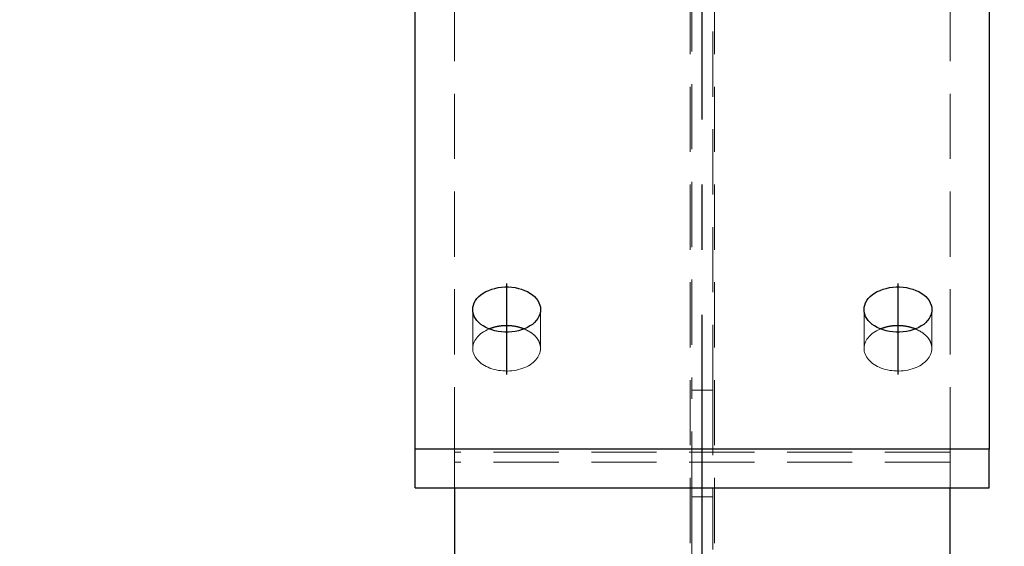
# Model space of a CAD drawing. Header units: millimetres. Extents: x 3515 to 4529, y 13642 to 14292.
# Tile 18 of 96: x 3849 to 3887, y 13917 to 13937. Entities that reach past the tile are written whole.
import ezdxf

# ---------------------------------------------------------------- set-up
doc = ezdxf.new("R2010")
doc.units = ezdxf.units.MM
doc.header["$LTSCALE"] = 10
doc.linetypes.add('HIDDEN', pattern=[0.375, 0.25, -0.125])
doc.linetypes.add('MITTE', pattern=[2, 1.25, -0.25, 0.25, -0.25])
doc.layers.get('Defpoints').update_dxf_attribs({"color": 1})
for name, color, linetype, lineweight in [('PS_DIM', 4, 'Continuous', 13), ('PS_Hidden', 2, 'HIDDEN', 9), ('PS_SOLID', 7, 'Continuous', 30)]:
    doc.layers.add(name, color=color, linetype=linetype, lineweight=lineweight)
doc.layers.add('PS_MID', color=5, linetype='MITTE')
doc.layers.add('PS_SHAPE', color=3, linetype='Continuous')
doc.styles.add('simplex', font='simplex.shx', dxfattribs={"width": 0.75})
doc.dimstyles.new('1_10_GŁ_DS1-LS10', dxfattribs={"dimtxt": 2, "dimasz": 2, "dimexe": 2, "dimexo": 5, "dimgap": 1, "dimtad": 1, "dimjust": 4, "dimdec": 0, "dimlfac": 10, "dimtxsty": 'simplex', "dimblk1": 'NONE', "dimsah": 1, "dimcen": 2, "dimclrd": 256, "dimclre": 256, "dimclrt": 3, "dimadec": 1, "dimazin": 0, "dimtfac": 1, "dimtdec": 0, "dimtmove": 2, "dimatfit": 3, "dimfxl": 1, "dimarcsym": 0})

# ---------------------------------------------------------------- blocks, each defined once
blk = doc.blocks.new('*D65')
at = {"layer": 'Defpoints', "color": 0, "transparency": 16777216}
for p in [(3830.571, 13987.851), (3845.956, 13987.851), (3830.571, 13714.81)]:
    blk.add_point(p, dxfattribs=at)
at = {"layer": 'PS_DIM', "lineweight": -2, "transparency": 16777216}
for p, q in [((3835.571, 13987.851), (3847.956, 13987.851)), ((3845.956, 13714.81), (3845.956, 13985.851)), ((3835.571, 13714.81), (3847.956, 13714.81))]:
    blk.add_line(p, q, dxfattribs=at)
at = {"layer": 'PS_DIM', "transparency": 16777216}
blk.add_solid([(3845.622, 13985.851), (3846.289, 13985.851), (3845.956, 13987.851)], dxfattribs=at)
at = {"layer": 'PS_DIM', "color": 3, "transparency": 16777216, "insert": (3850.906, 13987.674), "char_height": 2, "attachment_point": 5, "rotation": 0.0573, "style": 'simplex'}
blk.add_mtext('4412', dxfattribs=at)
blk = doc.blocks.new('_None')
blk = doc.blocks.new('*D92')
at = {"layer": 'Defpoints', "color": 0, "transparency": 16777216}
for p in [(3869.316, 13988.67), (3905.155, 13988.67), (3885.06, 13714.81)]:
    blk.add_point(p, dxfattribs=at)
at = {"layer": 'PS_DIM', "lineweight": -2, "transparency": 16777216}
for p, q in [((3874.316, 13988.67), (3907.155, 13988.67)), ((3905.155, 13714.81), (3905.155, 13986.67)), ((3890.06, 13714.81), (3907.155, 13714.81))]:
    blk.add_line(p, q, dxfattribs=at)
at = {"layer": 'PS_DIM', "transparency": 16777216}
blk.add_solid([(3904.821, 13986.67), (3905.488, 13986.67), (3905.155, 13988.67)], dxfattribs=at)
at = {"layer": 'PS_DIM', "color": 3, "transparency": 16777216, "insert": (3901.492, 13990.69), "char_height": 2, "attachment_point": 5, "rotation": 0.0573, "style": 'simplex'}
blk.add_mtext('4420', dxfattribs=at)
blk = doc.blocks.new('*X330')
at = {"layer": 'PS_Hidden', "color": 2, "linetype": 'HIDDEN'}
for p, q in [((3875.09, 13793.124), (3875.09, 13948.71)), ((3876.03, 13793.124), (3876.03, 13948.71)), ((3866.06, 13920.355), (3866.06, 13947.398)), ((3885.06, 13920.355), (3885.06, 13947.398)), ((3875.16, 13945.727), (3875.16, 13922.741)), ((3875.96, 13922.741), (3875.96, 13945.727)), ((3866.76, 13924.34), (3866.76, 13925.827)), ((3869.36, 13924.34), (3869.36, 13925.827)), ((3881.76, 13924.34), (3881.76, 13925.827)), ((3884.36, 13924.34), (3884.36, 13925.827)), ((3867.245, 13925.017), (3867.178, 13924.979)), ((3867.314, 13925.052), (3867.245, 13925.017)), ((3867.388, 13925.084), (3867.314, 13925.052)), ((3868.751, 13925.076), (3868.733, 13925.084)), ((3868.733, 13925.084), (3868.733, 13925.084)), ((3868.77, 13925.068), (3868.751, 13925.076)), ((3868.787, 13925.061), (3868.77, 13925.068)), ((3868.805, 13925.052), (3868.787, 13925.061)), ((3868.823, 13925.044), (3868.805, 13925.052)), ((3868.84, 13925.035), (3868.823, 13925.044)), ((3868.857, 13925.027), (3868.84, 13925.035)), ((3868.874, 13925.018), (3868.857, 13925.027)), ((3868.891, 13925.009), (3868.874, 13925.018)), ((3868.907, 13924.999), (3868.891, 13925.009)), ((3882.245, 13925.017), (3882.178, 13924.979)), ((3882.314, 13925.052), (3882.245, 13925.017)), ((3882.388, 13925.084), (3882.314, 13925.052)), ((3883.751, 13925.076), (3883.733, 13925.084)), ((3883.733, 13925.084), (3883.733, 13925.084)), ((3883.77, 13925.068), (3883.751, 13925.076)), ((3883.787, 13925.061), (3883.77, 13925.068)), ((3883.805, 13925.052), (3883.787, 13925.061)), ((3883.823, 13925.044), (3883.805, 13925.052)), ((3883.84, 13925.035), (3883.823, 13925.044)), ((3883.857, 13925.027), (3883.84, 13925.035)), ((3883.874, 13925.018), (3883.857, 13925.027)), ((3883.891, 13925.009), (3883.874, 13925.018)), ((3883.907, 13924.999), (3883.891, 13925.009)), ((3866.841, 13924.642), (3866.814, 13924.586)), ((3866.874, 13924.696), (3866.841, 13924.642)), ((3866.913, 13924.748), (3866.874, 13924.696)), ((3866.956, 13924.799), (3866.913, 13924.748)), ((3867.005, 13924.848), (3866.956, 13924.799)), ((3867.058, 13924.894), (3867.005, 13924.848)), ((3867.116, 13924.938), (3867.058, 13924.894)), ((3867.178, 13924.979), (3867.116, 13924.938)), ((3868.923, 13924.99), (3868.907, 13924.999)), ((3868.939, 13924.98), (3868.923, 13924.99)), ((3868.955, 13924.971), (3868.939, 13924.98)), ((3868.971, 13924.961), (3868.955, 13924.971)), ((3868.986, 13924.95), (3868.971, 13924.961)), ((3869.001, 13924.94), (3868.986, 13924.95)), ((3869.016, 13924.93), (3869.001, 13924.94)), ((3869.03, 13924.919), (3869.016, 13924.93)), ((3869.044, 13924.908), (3869.03, 13924.919)), ((3869.058, 13924.897), (3869.044, 13924.908)), ((3869.072, 13924.886), (3869.058, 13924.897)), ((3869.085, 13924.875), (3869.072, 13924.886)), ((3869.098, 13924.863), (3869.085, 13924.875)), ((3869.111, 13924.852), (3869.098, 13924.863)), ((3869.124, 13924.84), (3869.111, 13924.852)), ((3869.136, 13924.828), (3869.124, 13924.84)), ((3869.148, 13924.816), (3869.136, 13924.828)), ((3869.16, 13924.804), (3869.148, 13924.816)), ((3869.171, 13924.792), (3869.16, 13924.804)), ((3869.182, 13924.779), (3869.171, 13924.792)), ((3869.193, 13924.767), (3869.182, 13924.779)), ((3869.203, 13924.754), (3869.193, 13924.767)), ((3869.213, 13924.742), (3869.203, 13924.754)), ((3869.223, 13924.729), (3869.213, 13924.742)), ((3869.232, 13924.716), (3869.223, 13924.729)), ((3869.242, 13924.703), (3869.232, 13924.716)), ((3869.25, 13924.69), (3869.242, 13924.703)), ((3869.259, 13924.677), (3869.25, 13924.69)), ((3869.267, 13924.663), (3869.259, 13924.677)), ((3869.275, 13924.65), (3869.267, 13924.663)), ((3869.282, 13924.636), (3869.275, 13924.65)), ((3869.29, 13924.623), (3869.282, 13924.636)), ((3881.841, 13924.642), (3881.814, 13924.586)), ((3881.874, 13924.696), (3881.841, 13924.642)), ((3881.913, 13924.748), (3881.874, 13924.696)), ((3881.956, 13924.799), (3881.913, 13924.748)), ((3882.005, 13924.848), (3881.956, 13924.799)), ((3882.058, 13924.894), (3882.005, 13924.848)), ((3882.116, 13924.938), (3882.058, 13924.894)), ((3882.178, 13924.979), (3882.116, 13924.938)), ((3883.923, 13924.99), (3883.907, 13924.999)), ((3883.939, 13924.98), (3883.923, 13924.99)), ((3883.955, 13924.971), (3883.939, 13924.98)), ((3883.971, 13924.961), (3883.955, 13924.971)), ((3883.986, 13924.95), (3883.971, 13924.961)), ((3884.001, 13924.94), (3883.986, 13924.95)), ((3884.016, 13924.93), (3884.001, 13924.94)), ((3884.03, 13924.919), (3884.016, 13924.93)), ((3884.044, 13924.908), (3884.03, 13924.919)), ((3884.058, 13924.897), (3884.044, 13924.908)), ((3884.072, 13924.886), (3884.058, 13924.897)), ((3884.085, 13924.875), (3884.072, 13924.886)), ((3884.098, 13924.863), (3884.085, 13924.875)), ((3884.111, 13924.852), (3884.098, 13924.863)), ((3884.124, 13924.84), (3884.111, 13924.852)), ((3884.136, 13924.828), (3884.124, 13924.84)), ((3884.148, 13924.816), (3884.136, 13924.828)), ((3884.16, 13924.804), (3884.148, 13924.816)), ((3884.171, 13924.792), (3884.16, 13924.804)), ((3884.182, 13924.779), (3884.171, 13924.792)), ((3884.193, 13924.767), (3884.182, 13924.779)), ((3884.203, 13924.754), (3884.193, 13924.767)), ((3884.213, 13924.742), (3884.203, 13924.754)), ((3884.223, 13924.729), (3884.213, 13924.742)), ((3884.232, 13924.716), (3884.223, 13924.729)), ((3884.242, 13924.703), (3884.232, 13924.716)), ((3884.25, 13924.69), (3884.242, 13924.703)), ((3884.259, 13924.677), (3884.25, 13924.69)), ((3884.267, 13924.663), (3884.259, 13924.677)), ((3884.275, 13924.65), (3884.267, 13924.663)), ((3884.282, 13924.636), (3884.275, 13924.65)), ((3884.29, 13924.623), (3884.282, 13924.636)), ((3866.765, 13924.414), (3866.761, 13924.356)), ((3866.761, 13924.356), (3866.762, 13924.298)), ((3866.762, 13924.298), (3866.769, 13924.239)), ((3866.775, 13924.472), (3866.765, 13924.414)), ((3866.792, 13924.53), (3866.775, 13924.472)), ((3866.814, 13924.586), (3866.792, 13924.53)), ((3869.296, 13924.609), (3869.29, 13924.623)), ((3869.303, 13924.595), (3869.296, 13924.609)), ((3869.309, 13924.582), (3869.303, 13924.595)), ((3869.315, 13924.568), (3869.309, 13924.582)), ((3869.32, 13924.554), (3869.315, 13924.568)), ((3869.326, 13924.54), (3869.32, 13924.554)), ((3869.33, 13924.526), (3869.326, 13924.54)), ((3869.335, 13924.512), (3869.33, 13924.526)), ((3869.339, 13924.498), (3869.335, 13924.512)), ((3869.343, 13924.483), (3869.339, 13924.498)), ((3869.346, 13924.469), (3869.343, 13924.483)), ((3869.349, 13924.455), (3869.346, 13924.469)), ((3869.352, 13924.441), (3869.349, 13924.455)), ((3869.349, 13924.224), (3869.357, 13924.282)), ((3869.354, 13924.426), (3869.352, 13924.441)), ((3869.356, 13924.412), (3869.354, 13924.426)), ((3869.357, 13924.398), (3869.356, 13924.412)), ((3869.359, 13924.383), (3869.357, 13924.398)), ((3869.357, 13924.282), (3869.36, 13924.34)), ((3869.36, 13924.369), (3869.359, 13924.383)), ((3869.36, 13924.354), (3869.36, 13924.369)), ((3869.36, 13924.34), (3869.36, 13924.354)), ((3869.36, 13924.34), (3869.36, 13924.34)), ((3881.765, 13924.414), (3881.761, 13924.356)), ((3881.761, 13924.356), (3881.762, 13924.298)), ((3881.762, 13924.298), (3881.769, 13924.239)), ((3881.775, 13924.472), (3881.765, 13924.414)), ((3881.792, 13924.53), (3881.775, 13924.472)), ((3881.814, 13924.586), (3881.792, 13924.53)), ((3884.296, 13924.609), (3884.29, 13924.623)), ((3884.303, 13924.595), (3884.296, 13924.609)), ((3884.309, 13924.582), (3884.303, 13924.595)), ((3884.315, 13924.568), (3884.309, 13924.582)), ((3884.32, 13924.554), (3884.315, 13924.568)), ((3884.326, 13924.54), (3884.32, 13924.554)), ((3884.33, 13924.526), (3884.326, 13924.54)), ((3884.335, 13924.512), (3884.33, 13924.526)), ((3884.339, 13924.498), (3884.335, 13924.512)), ((3884.343, 13924.483), (3884.339, 13924.498)), ((3884.346, 13924.469), (3884.343, 13924.483)), ((3884.349, 13924.455), (3884.346, 13924.469)), ((3884.352, 13924.441), (3884.349, 13924.455)), ((3884.349, 13924.224), (3884.357, 13924.282)), ((3884.354, 13924.426), (3884.352, 13924.441)), ((3884.356, 13924.412), (3884.354, 13924.426)), ((3884.357, 13924.398), (3884.356, 13924.412)), ((3884.359, 13924.383), (3884.357, 13924.398)), ((3884.357, 13924.282), (3884.36, 13924.34)), ((3884.36, 13924.369), (3884.359, 13924.383)), ((3884.36, 13924.354), (3884.36, 13924.369)), ((3884.36, 13924.34), (3884.36, 13924.354)), ((3884.36, 13924.34), (3884.36, 13924.34)), ((3866.769, 13924.239), (3866.782, 13924.182)), ((3866.782, 13924.182), (3866.801, 13924.125)), ((3866.801, 13924.125), (3866.825, 13924.069)), ((3866.825, 13924.069), (3866.855, 13924.014)), ((3866.855, 13924.014), (3866.891, 13923.96)), ((3866.891, 13923.96), (3866.932, 13923.909)), ((3866.932, 13923.909), (3866.978, 13923.859)), ((3869.13, 13923.846), (3869.177, 13923.895)), ((3869.177, 13923.895), (3869.219, 13923.946)), ((3869.219, 13923.946), (3869.256, 13923.999)), ((3869.256, 13923.999), (3869.288, 13924.053)), ((3869.288, 13924.053), (3869.314, 13924.109)), ((3869.314, 13924.109), (3869.334, 13924.166)), ((3869.334, 13924.166), (3869.349, 13924.224)), ((3881.769, 13924.239), (3881.782, 13924.182)), ((3881.782, 13924.182), (3881.801, 13924.125)), ((3881.801, 13924.125), (3881.825, 13924.069)), ((3881.825, 13924.069), (3881.855, 13924.014)), ((3881.855, 13924.014), (3881.891, 13923.96)), ((3881.891, 13923.96), (3881.932, 13923.909)), ((3881.932, 13923.909), (3881.978, 13923.859)), ((3884.13, 13923.846), (3884.177, 13923.895)), ((3884.177, 13923.895), (3884.219, 13923.946)), ((3884.219, 13923.946), (3884.256, 13923.999)), ((3884.256, 13923.999), (3884.288, 13924.053)), ((3884.288, 13924.053), (3884.314, 13924.109)), ((3884.314, 13924.109), (3884.334, 13924.166)), ((3884.334, 13924.166), (3884.349, 13924.224)), ((3866.978, 13923.859), (3867.029, 13923.811)), ((3867.029, 13923.811), (3867.084, 13923.766)), ((3867.084, 13923.766), (3867.144, 13923.724)), ((3867.144, 13923.724), (3867.208, 13923.684)), ((3867.208, 13923.684), (3867.276, 13923.647)), ((3867.276, 13923.647), (3867.347, 13923.613)), ((3867.347, 13923.613), (3867.422, 13923.583)), ((3867.422, 13923.583), (3867.499, 13923.556)), ((3867.499, 13923.556), (3867.579, 13923.533)), ((3867.579, 13923.533), (3867.662, 13923.513)), ((3867.662, 13923.513), (3867.746, 13923.497)), ((3868.352, 13923.493), (3868.436, 13923.508)), ((3868.436, 13923.508), (3868.519, 13923.527)), ((3868.519, 13923.527), (3868.6, 13923.549)), ((3868.6, 13923.549), (3868.678, 13923.575)), ((3868.678, 13923.575), (3868.753, 13923.605)), ((3868.753, 13923.605), (3868.826, 13923.638)), ((3868.826, 13923.638), (3868.895, 13923.674)), ((3868.895, 13923.674), (3868.96, 13923.713)), ((3868.96, 13923.713), (3869.021, 13923.754)), ((3869.021, 13923.754), (3869.077, 13923.799)), ((3869.077, 13923.799), (3869.13, 13923.846)), ((3881.978, 13923.859), (3882.029, 13923.811)), ((3882.029, 13923.811), (3882.084, 13923.766)), ((3882.084, 13923.766), (3882.144, 13923.724)), ((3882.144, 13923.724), (3882.208, 13923.684)), ((3882.208, 13923.684), (3882.276, 13923.647)), ((3882.276, 13923.647), (3882.347, 13923.613)), ((3882.347, 13923.613), (3882.422, 13923.583)), ((3882.422, 13923.583), (3882.499, 13923.556)), ((3882.499, 13923.556), (3882.579, 13923.533)), ((3882.579, 13923.533), (3882.662, 13923.513)), ((3882.662, 13923.513), (3882.746, 13923.497)), ((3883.352, 13923.493), (3883.436, 13923.508)), ((3883.436, 13923.508), (3883.519, 13923.527)), ((3883.519, 13923.527), (3883.6, 13923.549)), ((3883.6, 13923.549), (3883.678, 13923.575)), ((3883.678, 13923.575), (3883.753, 13923.605)), ((3883.753, 13923.605), (3883.826, 13923.638)), ((3883.826, 13923.638), (3883.895, 13923.674)), ((3883.895, 13923.674), (3883.96, 13923.713)), ((3883.96, 13923.713), (3884.021, 13923.754)), ((3884.021, 13923.754), (3884.077, 13923.799)), ((3884.077, 13923.799), (3884.13, 13923.846)), ((3867.746, 13923.497), (3867.831, 13923.485)), ((3867.831, 13923.485), (3867.918, 13923.476)), ((3867.918, 13923.476), (3868.005, 13923.472)), ((3868.005, 13923.472), (3868.092, 13923.471)), ((3868.092, 13923.471), (3868.179, 13923.475)), ((3868.179, 13923.475), (3868.266, 13923.482)), ((3868.266, 13923.482), (3868.352, 13923.493)), ((3882.746, 13923.497), (3882.831, 13923.485)), ((3882.831, 13923.485), (3882.918, 13923.476)), ((3882.918, 13923.476), (3883.005, 13923.472)), ((3883.005, 13923.472), (3883.092, 13923.471)), ((3883.092, 13923.471), (3883.179, 13923.475)), ((3883.179, 13923.475), (3883.266, 13923.482)), ((3883.266, 13923.482), (3883.352, 13923.493)), ((3875.16, 13918.65), (3875.16, 13922.741)), ((3875.16, 13922.741), (3875.96, 13922.741)), ((3875.96, 13922.741), (3875.96, 13918.65)), ((3885.06, 13920.355), (3866.06, 13920.355)), ((3866.06, 13919.976), (3866.06, 13920.355)), ((3885.06, 13919.976), (3885.06, 13920.355)), ((3885.06, 13919.976), (3866.06, 13919.976)), ((3866.06, 13919.976), (3866.06, 13918.992)), ((3885.06, 13918.992), (3885.06, 13919.976)), ((3875.16, 13918.65), (3875.16, 13819.124)), ((3875.96, 13918.65), (3875.16, 13918.65)), ((3875.96, 13819.124), (3875.96, 13918.65))]:
    blk.add_line(p, q, dxfattribs=at)
at = {"layer": 'PS_MID', "color": 5, "linetype": 'MITTE'}
for p, q in [((3875.56, 13793.124), (3875.56, 13992.851)), ((3868.06, 13926.827), (3868.06, 13923.34)), ((3883.06, 13926.827), (3883.06, 13923.34))]:
    blk.add_line(p, q, dxfattribs=at)
at = {"layer": 'PS_SOLID', "color": 7, "linetype": 'Continuous'}
for p, q in [((3864.56, 13920.479), (3864.56, 13988.67)), ((3886.56, 13988.67), (3886.56, 13920.479)), ((3867.265, 13926.515), (3867.373, 13926.565)), ((3867.373, 13926.565), (3867.488, 13926.608)), ((3867.488, 13926.608), (3867.609, 13926.642)), ((3867.609, 13926.642), (3867.734, 13926.669)), ((3867.734, 13926.669), (3867.863, 13926.687)), ((3867.863, 13926.687), (3867.994, 13926.695)), ((3867.994, 13926.695), (3868.126, 13926.695)), ((3868.126, 13926.695), (3868.257, 13926.687)), ((3868.257, 13926.687), (3868.386, 13926.669)), ((3868.386, 13926.669), (3868.512, 13926.642)), ((3868.512, 13926.642), (3868.633, 13926.608)), ((3868.633, 13926.608), (3868.748, 13926.565)), ((3868.748, 13926.565), (3868.856, 13926.515)), ((3882.265, 13926.515), (3882.373, 13926.565)), ((3882.373, 13926.565), (3882.488, 13926.608)), ((3882.488, 13926.608), (3882.609, 13926.642)), ((3882.609, 13926.642), (3882.734, 13926.669)), ((3882.734, 13926.669), (3882.863, 13926.687)), ((3882.863, 13926.687), (3882.994, 13926.695)), ((3882.994, 13926.695), (3883.126, 13926.695)), ((3883.126, 13926.695), (3883.257, 13926.687)), ((3883.257, 13926.687), (3883.386, 13926.669)), ((3883.386, 13926.669), (3883.512, 13926.642)), ((3883.512, 13926.642), (3883.633, 13926.608)), ((3883.633, 13926.608), (3883.748, 13926.565)), ((3883.748, 13926.565), (3883.856, 13926.515)), ((3866.82, 13926.088), (3866.866, 13926.17)), ((3866.866, 13926.17), (3866.924, 13926.249)), ((3866.924, 13926.249), (3866.993, 13926.324)), ((3866.993, 13926.324), (3867.074, 13926.394)), ((3867.074, 13926.394), (3867.165, 13926.457)), ((3867.165, 13926.457), (3867.265, 13926.515)), ((3868.856, 13926.515), (3868.956, 13926.457)), ((3868.956, 13926.457), (3869.047, 13926.394)), ((3869.047, 13926.394), (3869.127, 13926.324)), ((3869.127, 13926.324), (3869.197, 13926.249)), ((3869.197, 13926.249), (3869.255, 13926.17)), ((3869.255, 13926.17), (3869.301, 13926.088)), ((3881.82, 13926.088), (3881.866, 13926.17)), ((3881.866, 13926.17), (3881.924, 13926.249)), ((3881.924, 13926.249), (3881.993, 13926.324)), ((3881.993, 13926.324), (3882.074, 13926.394)), ((3882.074, 13926.394), (3882.165, 13926.457)), ((3882.165, 13926.457), (3882.265, 13926.515)), ((3883.856, 13926.515), (3883.956, 13926.457)), ((3883.956, 13926.457), (3884.047, 13926.394)), ((3884.047, 13926.394), (3884.127, 13926.324)), ((3884.127, 13926.324), (3884.197, 13926.249)), ((3884.197, 13926.249), (3884.255, 13926.17)), ((3884.255, 13926.17), (3884.301, 13926.088)), ((3866.76, 13925.827), (3866.767, 13925.915)), ((3866.767, 13925.74), (3866.76, 13925.827)), ((3866.767, 13925.915), (3866.787, 13926.002)), ((3866.787, 13926.002), (3866.82, 13926.088)), ((3869.301, 13926.088), (3869.334, 13926.002)), ((3869.334, 13926.002), (3869.354, 13925.915)), ((3869.354, 13925.915), (3869.36, 13925.827)), ((3869.36, 13925.827), (3869.354, 13925.74)), ((3881.76, 13925.827), (3881.767, 13925.915)), ((3881.767, 13925.74), (3881.76, 13925.827)), ((3881.767, 13925.915), (3881.787, 13926.002)), ((3881.787, 13926.002), (3881.82, 13926.088)), ((3884.301, 13926.088), (3884.334, 13926.002)), ((3884.334, 13926.002), (3884.354, 13925.915)), ((3884.354, 13925.915), (3884.36, 13925.827)), ((3884.36, 13925.827), (3884.354, 13925.74)), ((3866.787, 13925.653), (3866.767, 13925.74)), ((3866.82, 13925.567), (3866.787, 13925.653)), ((3866.866, 13925.485), (3866.82, 13925.567)), ((3866.924, 13925.406), (3866.866, 13925.485)), ((3866.993, 13925.331), (3866.924, 13925.406)), ((3869.197, 13925.406), (3869.127, 13925.331)), ((3869.255, 13925.485), (3869.197, 13925.406)), ((3869.301, 13925.567), (3869.255, 13925.485)), ((3869.334, 13925.653), (3869.301, 13925.567)), ((3869.354, 13925.74), (3869.334, 13925.653)), ((3881.787, 13925.653), (3881.767, 13925.74)), ((3881.82, 13925.567), (3881.787, 13925.653)), ((3881.866, 13925.485), (3881.82, 13925.567)), ((3881.924, 13925.406), (3881.866, 13925.485)), ((3881.993, 13925.331), (3881.924, 13925.406)), ((3884.197, 13925.406), (3884.127, 13925.331)), ((3884.255, 13925.485), (3884.197, 13925.406)), ((3884.301, 13925.567), (3884.255, 13925.485)), ((3884.334, 13925.653), (3884.301, 13925.567)), ((3884.354, 13925.74), (3884.334, 13925.653)), ((3867.074, 13925.261), (3866.993, 13925.331)), ((3867.165, 13925.198), (3867.074, 13925.261)), ((3867.265, 13925.14), (3867.165, 13925.198)), ((3867.373, 13925.09), (3867.265, 13925.14)), ((3867.488, 13925.047), (3867.373, 13925.09)), ((3867.407, 13925.092), (3867.388, 13925.084)), ((3867.427, 13925.099), (3867.407, 13925.092)), ((3867.447, 13925.106), (3867.427, 13925.099)), ((3867.467, 13925.113), (3867.447, 13925.106)), ((3867.488, 13925.12), (3867.467, 13925.113)), ((3867.508, 13925.127), (3867.488, 13925.12)), ((3867.609, 13925.012), (3867.488, 13925.047)), ((3867.529, 13925.133), (3867.508, 13925.127)), ((3867.55, 13925.139), (3867.529, 13925.133)), ((3867.571, 13925.145), (3867.55, 13925.139)), ((3867.592, 13925.151), (3867.571, 13925.145)), ((3867.613, 13925.156), (3867.592, 13925.151)), ((3867.734, 13924.986), (3867.609, 13925.012)), ((3867.635, 13925.161), (3867.613, 13925.156)), ((3867.657, 13925.166), (3867.635, 13925.161)), ((3867.678, 13925.171), (3867.657, 13925.166)), ((3867.7, 13925.175), (3867.678, 13925.171)), ((3867.722, 13925.179), (3867.7, 13925.175)), ((3867.744, 13925.183), (3867.722, 13925.179)), ((3867.766, 13925.187), (3867.744, 13925.183)), ((3867.789, 13925.19), (3867.766, 13925.187)), ((3867.811, 13925.193), (3867.789, 13925.19)), ((3867.833, 13925.196), (3867.811, 13925.193)), ((3867.856, 13925.198), (3867.833, 13925.196)), ((3867.878, 13925.201), (3867.856, 13925.198)), ((3867.901, 13925.203), (3867.878, 13925.201)), ((3867.924, 13925.204), (3867.901, 13925.203)), ((3867.946, 13925.206), (3867.924, 13925.204)), ((3867.969, 13925.207), (3867.946, 13925.206)), ((3867.992, 13925.208), (3867.969, 13925.207)), ((3868.015, 13925.209), (3867.992, 13925.208)), ((3868.038, 13925.209), (3868.015, 13925.209)), ((3868.06, 13925.209), (3868.038, 13925.209)), ((3868.083, 13925.209), (3868.06, 13925.209)), ((3868.106, 13925.209), (3868.083, 13925.209)), ((3868.129, 13925.208), (3868.106, 13925.209)), ((3868.151, 13925.207), (3868.129, 13925.208)), ((3868.174, 13925.206), (3868.151, 13925.207)), ((3868.197, 13925.204), (3868.174, 13925.206)), ((3868.22, 13925.203), (3868.197, 13925.204)), ((3868.242, 13925.201), (3868.22, 13925.203)), ((3868.265, 13925.198), (3868.242, 13925.201)), ((3868.287, 13925.196), (3868.265, 13925.198)), ((3868.31, 13925.193), (3868.287, 13925.196)), ((3868.332, 13925.19), (3868.31, 13925.193)), ((3868.354, 13925.187), (3868.332, 13925.19)), ((3868.376, 13925.183), (3868.354, 13925.187)), ((3868.399, 13925.179), (3868.376, 13925.183)), ((3868.512, 13925.012), (3868.386, 13924.986)), ((3868.42, 13925.175), (3868.399, 13925.179)), ((3868.442, 13925.171), (3868.42, 13925.175)), ((3868.464, 13925.166), (3868.442, 13925.171)), ((3868.486, 13925.161), (3868.464, 13925.166)), ((3868.507, 13925.156), (3868.486, 13925.161)), ((3868.529, 13925.151), (3868.507, 13925.156)), ((3868.633, 13925.047), (3868.512, 13925.012)), ((3868.55, 13925.145), (3868.529, 13925.151)), ((3868.571, 13925.139), (3868.55, 13925.145)), ((3868.592, 13925.133), (3868.571, 13925.139)), ((3868.612, 13925.127), (3868.592, 13925.133)), ((3868.633, 13925.12), (3868.612, 13925.127)), ((3868.653, 13925.113), (3868.633, 13925.12)), ((3868.748, 13925.09), (3868.633, 13925.047)), ((3868.674, 13925.106), (3868.653, 13925.113)), ((3868.694, 13925.099), (3868.674, 13925.106)), ((3868.713, 13925.092), (3868.694, 13925.099)), ((3868.733, 13925.084), (3868.713, 13925.092)), ((3868.856, 13925.14), (3868.748, 13925.09)), ((3868.956, 13925.198), (3868.856, 13925.14)), ((3869.047, 13925.261), (3868.956, 13925.198)), ((3869.127, 13925.331), (3869.047, 13925.261)), ((3882.074, 13925.261), (3881.993, 13925.331)), ((3882.165, 13925.198), (3882.074, 13925.261)), ((3882.265, 13925.14), (3882.165, 13925.198)), ((3882.373, 13925.09), (3882.265, 13925.14)), ((3882.488, 13925.047), (3882.373, 13925.09)), ((3882.407, 13925.092), (3882.388, 13925.084)), ((3882.427, 13925.099), (3882.407, 13925.092)), ((3882.447, 13925.106), (3882.427, 13925.099)), ((3882.467, 13925.113), (3882.447, 13925.106)), ((3882.488, 13925.12), (3882.467, 13925.113)), ((3882.508, 13925.127), (3882.488, 13925.12)), ((3882.609, 13925.012), (3882.488, 13925.047)), ((3882.529, 13925.133), (3882.508, 13925.127)), ((3882.55, 13925.139), (3882.529, 13925.133)), ((3882.571, 13925.145), (3882.55, 13925.139)), ((3882.592, 13925.151), (3882.571, 13925.145)), ((3882.613, 13925.156), (3882.592, 13925.151)), ((3882.734, 13924.986), (3882.609, 13925.012)), ((3882.635, 13925.161), (3882.613, 13925.156)), ((3882.657, 13925.166), (3882.635, 13925.161)), ((3882.678, 13925.171), (3882.657, 13925.166)), ((3882.7, 13925.175), (3882.678, 13925.171)), ((3882.722, 13925.179), (3882.7, 13925.175)), ((3882.744, 13925.183), (3882.722, 13925.179)), ((3882.766, 13925.187), (3882.744, 13925.183)), ((3882.789, 13925.19), (3882.766, 13925.187)), ((3882.811, 13925.193), (3882.789, 13925.19)), ((3882.833, 13925.196), (3882.811, 13925.193)), ((3882.856, 13925.198), (3882.833, 13925.196)), ((3882.878, 13925.201), (3882.856, 13925.198)), ((3882.901, 13925.203), (3882.878, 13925.201)), ((3882.924, 13925.204), (3882.901, 13925.203)), ((3882.946, 13925.206), (3882.924, 13925.204)), ((3882.969, 13925.207), (3882.946, 13925.206)), ((3882.992, 13925.208), (3882.969, 13925.207)), ((3883.015, 13925.209), (3882.992, 13925.208)), ((3883.038, 13925.209), (3883.015, 13925.209)), ((3883.06, 13925.209), (3883.038, 13925.209)), ((3883.083, 13925.209), (3883.06, 13925.209)), ((3883.106, 13925.209), (3883.083, 13925.209)), ((3883.129, 13925.208), (3883.106, 13925.209)), ((3883.151, 13925.207), (3883.129, 13925.208)), ((3883.174, 13925.206), (3883.151, 13925.207)), ((3883.197, 13925.204), (3883.174, 13925.206)), ((3883.22, 13925.203), (3883.197, 13925.204)), ((3883.242, 13925.201), (3883.22, 13925.203)), ((3883.265, 13925.198), (3883.242, 13925.201)), ((3883.287, 13925.196), (3883.265, 13925.198)), ((3883.31, 13925.193), (3883.287, 13925.196)), ((3883.332, 13925.19), (3883.31, 13925.193)), ((3883.354, 13925.187), (3883.332, 13925.19)), ((3883.376, 13925.183), (3883.354, 13925.187)), ((3883.399, 13925.179), (3883.376, 13925.183)), ((3883.512, 13925.012), (3883.386, 13924.986)), ((3883.42, 13925.175), (3883.399, 13925.179)), ((3883.442, 13925.171), (3883.42, 13925.175)), ((3883.464, 13925.166), (3883.442, 13925.171)), ((3883.486, 13925.161), (3883.464, 13925.166)), ((3883.507, 13925.156), (3883.486, 13925.161)), ((3883.529, 13925.151), (3883.507, 13925.156)), ((3883.633, 13925.047), (3883.512, 13925.012)), ((3883.55, 13925.145), (3883.529, 13925.151)), ((3883.571, 13925.139), (3883.55, 13925.145)), ((3883.592, 13925.133), (3883.571, 13925.139)), ((3883.612, 13925.127), (3883.592, 13925.133)), ((3883.633, 13925.12), (3883.612, 13925.127)), ((3883.653, 13925.113), (3883.633, 13925.12)), ((3883.748, 13925.09), (3883.633, 13925.047)), ((3883.674, 13925.106), (3883.653, 13925.113)), ((3883.694, 13925.099), (3883.674, 13925.106)), ((3883.713, 13925.092), (3883.694, 13925.099)), ((3883.733, 13925.084), (3883.713, 13925.092)), ((3883.856, 13925.14), (3883.748, 13925.09)), ((3883.956, 13925.198), (3883.856, 13925.14)), ((3884.047, 13925.261), (3883.956, 13925.198)), ((3884.127, 13925.331), (3884.047, 13925.261)), ((3867.863, 13924.968), (3867.734, 13924.986)), ((3867.994, 13924.959), (3867.863, 13924.968)), ((3868.126, 13924.959), (3867.994, 13924.959)), ((3868.257, 13924.968), (3868.126, 13924.959)), ((3868.386, 13924.986), (3868.257, 13924.968)), ((3882.863, 13924.968), (3882.734, 13924.986)), ((3882.994, 13924.959), (3882.863, 13924.968)), ((3883.126, 13924.959), (3882.994, 13924.959)), ((3883.257, 13924.968), (3883.126, 13924.959)), ((3883.386, 13924.986), (3883.257, 13924.968)), ((3864.56, 13918.992), (3864.56, 13920.479)), ((3886.56, 13920.479), (3864.56, 13920.479)), ((3886.56, 13918.992), (3886.56, 13920.479)), ((3864.56, 13918.992), (3886.56, 13918.992)), ((3866.06, 13918.992), (3866.06, 13818.853)), ((3885.06, 13818.853), (3885.06, 13918.992))]:
    blk.add_line(p, q, dxfattribs=at)

msp = doc.modelspace()

# ---------------------------------------------------------------- block references
at = {"layer": 'PS_SHAPE', "color": 3}
msp.add_blockref('*X330', (0, 0), dxfattribs=at)

# ---------------------------------------------------------------- dimensions: what is measured, and where the dimension line sits
at = {"layer": 'PS_DIM'}
for base, p1, p2, text, picture, middle in [((3905.155, 13988.67), (3885.06, 13714.81), (3869.316, 13988.67), '4420', '*D92', (3901.492, 13990.69)), ((3845.956, 13987.851), (3830.571, 13714.81), (3830.571, 13987.851), '4412', '*D65', (3850.906, 13987.674))]:
    dim = msp.add_linear_dim(base=base, p1=p1, p2=p2, angle=90, text=text, dimstyle='1_10_GŁ_DS1-LS10', dxfattribs=at)
    dim.commit()
    dim.dimension.update_dxf_attribs({"geometry": picture, "text_midpoint": middle, "dimtype": 128, "text_rotation": 0.0573})

doc.saveas('drawing.dxf')
